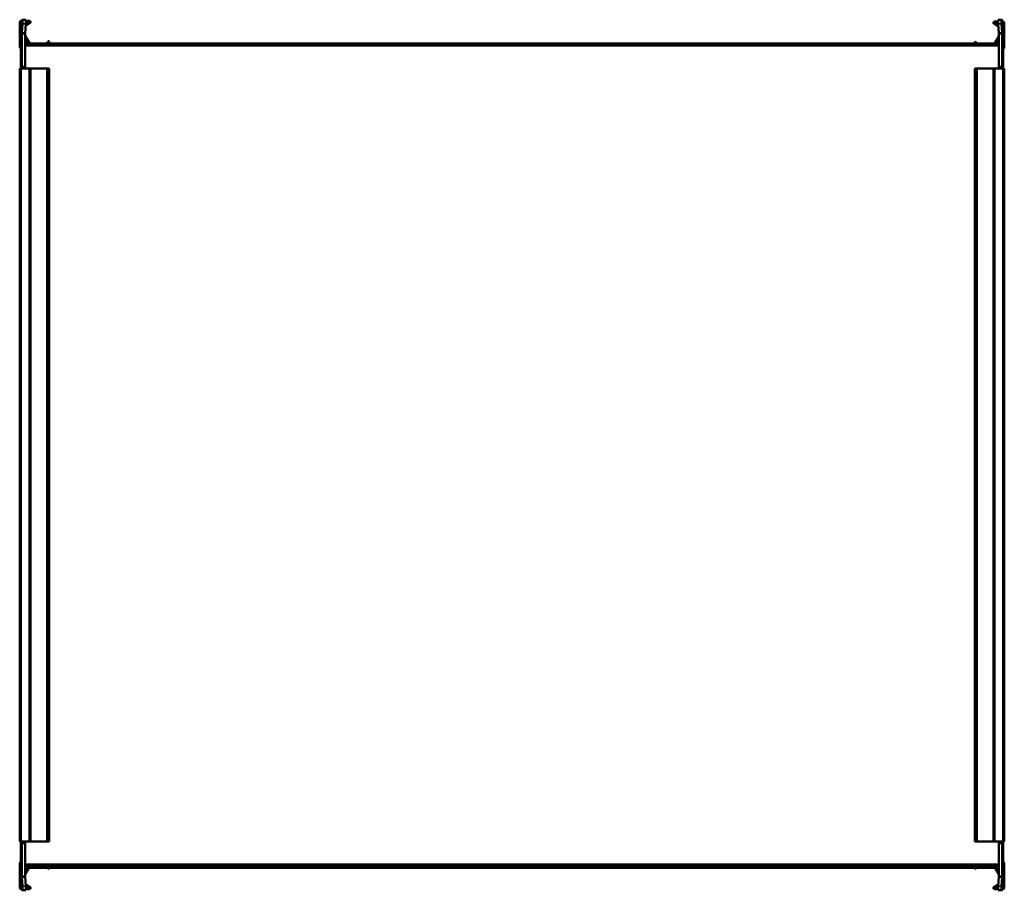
# Model space of a CAD drawing. Header units: millimetres. Extents: x 268 to 992, y 126 to 765.
import ezdxf

# ---------------------------------------------------------------- set-up
doc = ezdxf.new("R2010")
doc.units = ezdxf.units.MM
doc.header["$LTSCALE"] = 3
doc.layers.add('Widoczne (ISO)', color=7, linetype='Continuous', lineweight=50)
doc.layers.add('Widoczne wąskie (ISO)', color=7, linetype='Continuous', lineweight=35)

msp = doc.modelspace()

# ---------------------------------------------------------------- linework, layer by layer
at = {"layer": 'Widoczne (ISO)'}
for p, q in [((268.2, 745.7), (268.2, 763.5)), ((269, 751.9), (269, 763.9)), ((269, 763.9), (269.3, 763.9)), ((269.8, 763.9), (269.3, 763.9)), ((269.4, 764.7), (269.8, 764.7)), ((269.8, 755.33), (269.8, 765.4)), ((269.81, 765.49), (270.24, 765.47)), ((270.24, 762.47), (269.81, 755.56)), ((270.24, 765.47), (272.73, 765.32)), ((271.42, 765.4), (272.3, 765.4)), ((272.3, 755.41), (272.73, 762.32)), ((275.7, 762.83), (272.65, 761.07)), ((272.71, 762.03), (275.3, 763.53)), ((272.8, 764.7), (275.2, 764.7)), ((275.2, 763.9), (272.8, 763.9)), ((984.3, 762.33), (987.38, 760.55)), ((987.32, 761.51), (984.7, 763.03)), ((987.2, 764.2), (984.8, 764.2)), ((984.8, 763.4), (987.22, 763.4)), ((989.76, 765.47), (987.27, 765.32)), ((987.27, 762.32), (987.7, 755.41)), ((987.7, 765.4), (988.58, 765.4)), ((989.76, 765.47), (990.19, 765.49)), ((990.19, 755.56), (989.76, 762.47)), ((990.2, 765.4), (990.2, 755.33)), ((990.6, 764.2), (990.2, 764.2)), ((990.7, 763.9), (990.2, 763.9)), ((991, 763.9), (990.7, 763.9)), ((991, 763.9), (991, 751.9)), ((991.8, 745.2), (991.8, 763)), ((269.8, 755.33), (269.8, 731.1)), ((271.2, 755.33), (269.8, 755.33)), ((269.81, 755.56), (271.2, 755.47)), ((271.2, 755.47), (272.3, 755.41)), ((272.3, 755.33), (271.2, 755.33)), ((272.3, 731.11), (272.3, 755.33)), ((272.33, 753.56), (275.59, 747.9)), ((987.67, 753.06), (984.41, 747.4)), ((987.7, 755.41), (988.8, 755.47)), ((988.8, 755.33), (987.7, 755.33)), ((987.7, 755.33), (987.7, 731.11)), ((988.8, 755.47), (990.19, 755.56)), ((990.2, 755.33), (988.8, 755.33)), ((990.2, 731.1), (990.2, 755.33)), ((269, 751.4), (269, 751.9)), ((269, 748.34), (269, 751.4)), ((269, 751.4), (269.3, 751.4)), ((269.06, 748.32), (269, 748.34)), ((269, 747.1), (269, 746.5)), ((269, 746.5), (269.07, 746.5)), ((269, 744.5), (269, 746.5)), ((269.06, 748.29), (269.06, 748.29)), ((269.72, 751.17), (269.8, 751.39)), ((274.9, 747.5), (272.3, 752.01)), ((272.3, 748.9), (273.4, 748.9)), ((273.4, 747.3), (272.3, 747.3)), ((272.3, 746.5), (987.7, 746.5)), ((274, 747.57), (274, 746.5)), ((274.19, 748), (274.61, 748)), ((275.54, 748), (279, 748)), ((275.77, 747.8), (288.06, 747.8)), ((288.06, 747), (275.77, 747)), ((288.29, 748), (279, 748)), ((288.24, 747.9), (289.18, 749.53)), ((289.87, 749.13), (288.93, 747.5)), ((970.49, 748), (289.22, 748)), ((289.45, 749.6), (289.8, 749.4)), ((970.13, 748.63), (971.07, 747)), ((970.55, 749.1), (970.2, 748.9)), ((971.76, 747.4), (970.82, 749.03)), ((981, 748), (971.42, 748)), ((984.23, 747.3), (971.94, 747.3)), ((981, 748), (984.75, 748)), ((985.1, 747), (987.7, 751.51)), ((985.68, 748), (985.91, 748)), ((986, 746.5), (986, 747.07)), ((987.7, 748.4), (986.6, 748.4)), ((986.6, 746.8), (987.7, 746.8)), ((990.28, 751.17), (990.2, 751.39)), ((991, 751.4), (990.7, 751.4)), ((990.93, 746.5), (991, 746.5)), ((991, 748.34), (990.94, 748.32)), ((990.94, 748.29), (990.94, 748.29)), ((991, 751.9), (991, 751.4)), ((991, 751.4), (991, 748.34)), ((991, 746.6), (991, 746.5)), ((991, 744.5), (991, 746.5)), ((269, 744.5), (269, 730.9)), ((269.06, 731.1), (269.06, 743.9)), ((990.94, 743.9), (990.94, 731.1)), ((991, 730.9), (991, 744.5)), ((269, 730.4), (269, 730.9)), ((269, 730.9), (269.3, 730.9)), ((269.8, 730.9), (269.3, 730.9)), ((269.8, 730.4), (269.8, 731.1)), ((990.2, 731.1), (990.2, 730.4)), ((990.7, 730.9), (990.2, 730.9)), ((991, 730.9), (990.7, 730.9)), ((991, 730.9), (991, 730.4)), ((268.2, 729.5), (268.2, 161.5)), ((269.4, 729.5), (268.2, 729.5)), ((269, 730.4), (269, 729.5)), ((269, 730.4), (269.3, 730.4)), ((269.4, 729.5), (275.2, 729.5)), ((269.8, 730.4), (271.5, 730.4)), ((271.5, 730.41), (271.5, 730.4)), ((271.5, 730.41), (271.6, 730.41)), ((271.5, 729.5), (271.5, 730.4)), ((276.2, 729.5), (275.2, 729.5)), ((276.2, 729.5), (288.06, 729.5)), ((276.2, 729.5), (276.2, 161.5)), ((288.06, 729.5), (288.24, 729.5)), ((288.24, 729.5), (289.18, 729.5)), ((289.45, 729.5), (289.18, 729.5)), ((289.45, 729.5), (289.8, 729.5)), ((289.9, 729.5), (289.8, 729.5)), ((289.9, 729.5), (289.9, 161.5)), ((970.1, 729.5), (970.2, 729.5)), ((970.1, 161.5), (970.1, 729.5)), ((970.55, 729.5), (970.2, 729.5)), ((970.55, 729.5), (970.82, 729.5)), ((971.76, 729.5), (970.82, 729.5)), ((971.94, 729.5), (971.76, 729.5)), ((983.8, 729.5), (971.94, 729.5)), ((983.8, 729.5), (984.8, 729.5)), ((983.8, 161.5), (983.8, 729.5)), ((990.6, 729.5), (984.8, 729.5)), ((988.4, 730.41), (988.5, 730.41)), ((988.5, 730.4), (988.5, 730.41)), ((988.5, 730.4), (988.5, 729.5)), ((988.5, 730.4), (990.2, 730.4)), ((990.6, 729.5), (991.8, 729.5)), ((991, 730.4), (990.7, 730.4)), ((991, 729.5), (991, 730.4)), ((991.8, 161.5), (991.8, 729.5)), ((269.4, 161.5), (268.2, 161.5)), ((269, 161.5), (269, 160.6)), ((269, 160.1), (269, 160.6)), ((269, 160.6), (269.3, 160.6)), ((269, 160.1), (269, 146.5)), ((269, 160.1), (269.3, 160.1)), ((269.06, 147.1), (269.06, 159.9)), ((269.3, 160.1), (269.8, 160.1)), ((269.4, 161.5), (275.2, 161.5)), ((269.8, 159.9), (269.8, 160.6)), ((271.5, 160.6), (269.8, 160.6)), ((269.8, 159.9), (269.8, 135.67)), ((271.5, 160.6), (271.5, 161.5)), ((271.5, 160.6), (271.5, 160.59)), ((271.6, 160.59), (271.5, 160.59)), ((272.3, 135.67), (272.3, 159.89)), ((276.2, 161.5), (275.2, 161.5)), ((276.2, 161.5), (288.06, 161.5)), ((288.06, 161.5), (288.24, 161.5)), ((288.24, 161.5), (289.18, 161.5)), ((289.45, 161.5), (289.18, 161.5)), ((289.45, 161.5), (289.8, 161.5)), ((289.9, 161.5), (289.8, 161.5)), ((970.1, 161.5), (970.2, 161.5)), ((970.55, 161.5), (970.2, 161.5)), ((970.55, 161.5), (970.82, 161.5)), ((971.76, 161.5), (970.82, 161.5)), ((971.94, 161.5), (971.76, 161.5)), ((983.8, 161.5), (971.94, 161.5)), ((983.8, 161.5), (984.8, 161.5)), ((990.6, 161.5), (984.8, 161.5)), ((987.7, 159.89), (987.7, 135.67)), ((988.5, 160.59), (988.4, 160.59)), ((988.5, 161.5), (988.5, 160.6)), ((990.2, 160.6), (988.5, 160.6)), ((988.5, 160.59), (988.5, 160.6)), ((990.2, 160.6), (990.2, 159.9)), ((990.2, 160.1), (990.7, 160.1)), ((990.2, 135.67), (990.2, 159.9)), ((990.6, 161.5), (991.8, 161.5)), ((991, 160.6), (990.7, 160.6)), ((991, 160.1), (990.7, 160.1)), ((990.94, 159.9), (990.94, 147.1)), ((991, 160.6), (991, 161.5)), ((991, 160.6), (991, 160.1)), ((991, 146.5), (991, 160.1)), ((268.2, 145.3), (268.2, 127.5)), ((269, 146.5), (269, 144.5)), ((991, 146.5), (991, 144.5)), ((991.8, 145.3), (991.8, 127.5)), ((269.07, 144.5), (269, 144.5)), ((269, 143.9), (269, 144.5)), ((269, 142.66), (269.06, 142.68)), ((269, 139.6), (269, 142.66)), ((269, 139.1), (269, 139.6)), ((269, 139.6), (269.3, 139.6)), ((269, 127.1), (269, 139.1)), ((269.06, 142.71), (269.06, 142.71)), ((269.71, 143.7), (269.71, 143.7)), ((269.72, 139.83), (269.8, 139.61)), ((987.7, 144.5), (272.3, 144.5)), ((273.4, 143.7), (272.3, 143.7)), ((274.9, 143.5), (272.3, 138.99)), ((272.3, 142.1), (273.4, 142.1)), ((272.33, 137.44), (275.59, 143.1)), ((274, 144.5), (274, 143.5)), ((274, 143.5), (274.9, 143.5)), ((274, 143.5), (274, 143.43)), ((274, 142.37), (274, 142)), ((274.04, 142), (274, 142)), ((279, 142), (274.96, 142)), ((288.06, 144), (275.77, 144)), ((275.77, 143.2), (288.06, 143.2)), ((279, 142), (288.87, 142)), ((288.24, 143.1), (289.18, 141.47)), ((288.93, 143.5), (971.07, 143.5)), ((289.87, 141.87), (288.93, 143.5)), ((289.45, 141.4), (289.8, 141.6)), ((289.8, 142), (970.2, 142)), ((970.13, 141.87), (971.07, 143.5)), ((970.55, 141.4), (970.2, 141.6)), ((971.76, 143.1), (970.82, 141.47)), ((971.13, 142), (981, 142)), ((971.94, 144), (984.23, 144)), ((984.23, 143.2), (971.94, 143.2)), ((985.04, 142), (981, 142)), ((987.67, 137.44), (984.41, 143.1)), ((985.1, 143.5), (986, 143.5)), ((985.1, 143.5), (987.7, 138.99)), ((986, 142), (985.96, 142)), ((986, 143.5), (986, 144.5)), ((986, 143.43), (986, 143.5)), ((986, 142), (986, 142.37)), ((986.6, 143.7), (987.7, 143.7)), ((987.7, 142.1), (986.6, 142.1)), ((990.28, 139.83), (990.2, 139.61)), ((991, 139.6), (990.7, 139.6)), ((991, 144.5), (990.93, 144.5)), ((990.94, 142.71), (990.94, 142.71)), ((990.94, 142.68), (991, 142.66)), ((991, 143.9), (991, 144.5)), ((991, 142.66), (991, 139.6)), ((991, 139.6), (991, 139.1)), ((991, 139.1), (991, 127.1)), ((269.8, 125.6), (269.8, 135.67)), ((269.8, 135.67), (271.2, 135.67)), ((271.2, 135.53), (269.81, 135.44)), ((269.81, 135.44), (270.24, 128.53)), ((271.2, 135.67), (272.3, 135.67)), ((272.3, 135.59), (271.2, 135.53)), ((272.73, 128.68), (272.3, 135.59)), ((987.7, 135.59), (987.27, 128.68)), ((987.7, 135.67), (988.8, 135.67)), ((988.8, 135.53), (987.7, 135.59)), ((988.8, 135.67), (990.2, 135.67)), ((990.19, 135.44), (988.8, 135.53)), ((989.76, 128.53), (990.19, 135.44)), ((990.2, 135.67), (990.2, 125.6)), ((269, 127.1), (269.3, 127.1)), ((269.3, 127.1), (269.8, 127.1)), ((269.4, 126.3), (269.8, 126.3)), ((270.24, 125.53), (269.81, 125.51)), ((270.24, 125.53), (272.73, 125.68)), ((272.3, 125.6), (271.42, 125.6)), ((275.7, 128.17), (272.65, 129.93)), ((272.71, 128.97), (275.3, 127.47)), ((275.2, 127.1), (272.8, 127.1)), ((272.8, 126.3), (275.2, 126.3)), ((984.3, 128.17), (987.35, 129.93)), ((987.29, 128.97), (984.7, 127.47)), ((984.8, 127.1), (987.2, 127.1)), ((987.2, 126.3), (984.8, 126.3)), ((989.76, 125.53), (987.27, 125.68)), ((988.58, 125.6), (987.7, 125.6)), ((990.19, 125.51), (989.76, 125.53)), ((990.2, 127.1), (990.7, 127.1)), ((990.6, 126.3), (990.2, 126.3)), ((991, 127.1), (990.7, 127.1))]:
    msp.add_line(p, q, dxfattribs=at)
for centre, radius, start, end in [((269.4, 763.5), 1.2, 90, 180), ((275.2, 763.7), 1, 300, 90), ((275.2, 763.7), 0.2, 300, 90), ((984.8, 763.2), 1, 90, 240), ((984.8, 763.2), 0.2, 90, 240), ((990.6, 763), 1.2, 0, 90), ((272.5, 753.66), 0.2, 180, 210), ((987.5, 753.16), 0.2, 330, 0), ((269.2, 745.7), 1, 180, 258.46304), ((269.2, 747.1), 0.2, 128.82923, 180), ((281, 747.06), 12, 160, 174.13746), ((269.3, 751.9), 0.5, 270, 0), ((273.4, 748.1), 0.8, 270, 90), ((275.77, 748), 1, 210, 270), ((275.77, 748), 0.2, 210, 270), ((288.06, 748), 0.2, 270, 330), ((288.06, 748), 1, 270, 330), ((289.35, 749.43), 0.2, 60, 150), ((289.7, 749.23), 0.2, 330, 60), ((970.3, 748.73), 0.2, 120, 210), ((970.65, 748.93), 0.2, 30, 120), ((971.94, 747.5), 1, 210, 270), ((971.94, 747.5), 0.2, 210, 270), ((984.23, 747.5), 0.2, 270, 330), ((984.23, 747.5), 1, 270, 330), ((986.6, 747.6), 0.8, 90, 270), ((990.7, 751.9), 0.5, 180, 270), ((979, 747.06), 12, 5.86254, 20), ((990.8, 746.6), 0.2, 0, 51.03948), ((990.8, 745.2), 1, 281.53696, 0), ((269.3, 730.9), 0.5, 270, 0), ((271.6, 731.11), 0.7, 359.18146, 0), ((988.4, 731.11), 0.7, 180, 180.81854), ((990.7, 730.9), 0.5, 180, 270), ((269.3, 160.1), 0.5, 0, 90), ((271.6, 159.89), 0.7, 0, 0.81854), ((988.4, 159.89), 0.7, 179.18146, 180), ((990.7, 160.1), 0.5, 90, 180), ((269.2, 145.3), 1, 101.53696, 180), ((990.8, 145.3), 1, 0, 78.46304), ((269.2, 143.9), 0.2, 180, 231.14452), ((281, 143.94), 12, 185.86254, 200), ((269.3, 139.1), 0.5, 0, 90), ((273.4, 142.9), 0.8, 270, 90), ((275.77, 143), 1, 90, 150), ((275.77, 143), 0.2, 90, 150), ((288.06, 143), 1, 30, 90), ((288.06, 143), 0.2, 30, 90), ((289.35, 141.57), 0.2, 210, 300), ((289.7, 141.77), 0.2, 300, 30), ((970.3, 141.77), 0.2, 150, 240), ((970.65, 141.57), 0.2, 240, 330), ((971.94, 143), 1, 90, 150), ((971.94, 143), 0.2, 90, 150), ((984.23, 143), 1, 30, 90), ((984.23, 143), 0.2, 30, 90), ((986.6, 142.9), 0.8, 90, 270), ((990.7, 139.1), 0.5, 90, 180), ((979, 143.94), 12, 340, 354.13746), ((990.8, 143.9), 0.2, 308.82923, 0), ((272.5, 137.34), 0.2, 150, 180), ((987.5, 137.34), 0.2, 0, 30), ((269.4, 127.5), 1.2, 180, 270), ((275.2, 127.3), 1, 270, 60), ((275.2, 127.3), 0.2, 270, 60), ((984.8, 127.3), 1, 120, 270), ((984.8, 127.3), 0.2, 120, 270), ((990.6, 127.5), 1.2, 270, 0)]:
    msp.add_arc(centre, radius, start, end, dxfattribs=at)
for centre, major_axis, start_param, end_param in [((270.05, 762.48), (0.19, 2.99), 4.714295, 6.285092), ((272.54, 762.32), (0.19, 2.99), 4.714295, 6.283185), ((987.46, 762.32), (-0.19, 2.99), 0, 1.56889), ((989.95, 762.48), (-0.19, 2.99), 6.281279, 7.852075), ((270.05, 128.52), (0.19, -2.99), 6.281279, 7.852075), ((272.54, 128.68), (0.19, -2.99), 0, 1.56889), ((987.46, 128.68), (-0.19, -2.99), 4.714295, 6.283185), ((989.95, 128.52), (-0.19, -2.99), 4.714295, 6.285092)]:
    msp.add_ellipse(centre, major_axis=major_axis, ratio=0.061628, start_param=start_param, end_param=end_param, dxfattribs=at)
for points, knots in [([(269.81, 765.49), (269.81, 765.47), (269.8, 765.46), (269.8, 765.43), (269.8, 765.41), (269.8, 765.4)], [0, 0, 0, 0, 0.01249515, 0.01249515, 0.0249903, 0.0249903, 0.0249903, 0.0249903]), ([(272.3, 765.4), (272.3, 765.4), (272.3, 765.39), (272.3, 765.39), (272.3, 765.39), (272.3, 765.38), (272.3, 765.38), (272.3, 765.38), (272.3, 765.37), (272.3, 765.37), (272.3, 765.37), (272.3, 765.36), (272.3, 765.36), (272.3, 765.36), (272.3, 765.35), (272.3, 765.35), (272.3, 765.35), (272.3, 765.35), (272.3, 765.35)], [0, 0, 0, 0, 0.001501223, 0.001501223, 0.001501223, 0.00300249, 0.00300249, 0.00300249, 0.004503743, 0.004503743, 0.004503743, 0.006004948, 0.006004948, 0.006004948, 0.007506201, 0.007506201, 0.007506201, 0.00845921, 0.00845921, 0.00845921, 0.00845921]), ([(987.7, 765.35), (987.7, 765.35), (987.7, 765.35), (987.7, 765.35), (987.7, 765.35), (987.7, 765.36), (987.7, 765.36), (987.7, 765.36), (987.7, 765.37), (987.7, 765.37), (987.7, 765.37), (987.7, 765.38), (987.7, 765.38), (987.7, 765.38), (987.7, 765.39), (987.7, 765.39), (987.7, 765.39), (987.7, 765.4), (987.7, 765.4)], [0.002049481, 0.002049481, 0.002049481, 0.002049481, 0.00300249, 0.00300249, 0.00300249, 0.004503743, 0.004503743, 0.004503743, 0.006004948, 0.006004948, 0.006004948, 0.007506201, 0.007506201, 0.007506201, 0.009007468, 0.009007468, 0.009007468, 0.010508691, 0.010508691, 0.010508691, 0.010508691]), ([(990.2, 765.4), (990.2, 765.41), (990.2, 765.43), (990.2, 765.46), (990.19, 765.47), (990.19, 765.49)], [0, 0, 0, 0, 0.01249515, 0.01249515, 0.0249903, 0.0249903, 0.0249903, 0.0249903]), ([(269.8, 755.33), (269.8, 755.37), (269.8, 755.4), (269.8, 755.48), (269.81, 755.52), (269.81, 755.56)], [0, 0, 0, 0, 0.01249515, 0.01249515, 0.0249903, 0.0249903, 0.0249903, 0.0249903]), ([(272.3, 755.41), (272.3, 755.4), (272.3, 755.4), (272.3, 755.39), (272.3, 755.39), (272.3, 755.39), (272.3, 755.38), (272.3, 755.38), (272.3, 755.38), (272.3, 755.37), (272.3, 755.37), (272.3, 755.36), (272.3, 755.36), (272.3, 755.36), (272.3, 755.35), (272.3, 755.35), (272.3, 755.35), (272.3, 755.34), (272.3, 755.34), (272.3, 755.33), (272.3, 755.33), (272.3, 755.33)], [0, 0, 0, 0, 0.00150122, 0.00150122, 0.00150122, 0.00300249, 0.00300249, 0.00300249, 0.00450374, 0.00450374, 0.00450374, 0.00600495, 0.00600495, 0.00600495, 0.0075062, 0.0075062, 0.0075062, 0.00900747, 0.00900747, 0.00900747, 0.01050869, 0.01050869, 0.01050869, 0.01050869]), ([(987.7, 755.33), (987.7, 755.33), (987.7, 755.33), (987.7, 755.34), (987.7, 755.34), (987.7, 755.35), (987.7, 755.35), (987.7, 755.35), (987.7, 755.36), (987.7, 755.36), (987.7, 755.36), (987.7, 755.37), (987.7, 755.37), (987.7, 755.38), (987.7, 755.38), (987.7, 755.38), (987.7, 755.39), (987.7, 755.39), (987.7, 755.39), (987.7, 755.4), (987.7, 755.4), (987.7, 755.41)], [0, 0, 0, 0, 0.00150122, 0.00150122, 0.00150122, 0.00300249, 0.00300249, 0.00300249, 0.00450374, 0.00450374, 0.00450374, 0.00600495, 0.00600495, 0.00600495, 0.0075062, 0.0075062, 0.0075062, 0.00900747, 0.00900747, 0.00900747, 0.01050869, 0.01050869, 0.01050869, 0.01050869]), ([(990.19, 755.56), (990.19, 755.52), (990.2, 755.48), (990.2, 755.4), (990.2, 755.37), (990.2, 755.33)], [0, 0, 0, 0, 0.01249515, 0.01249515, 0.0249903, 0.0249903, 0.0249903, 0.0249903]), ([(269.06, 748.29), (269.06, 748.29), (269.06, 748.29), (269.06, 748.29), (269.06, 748.29), (269.06, 748.28)], [0.00000127, 0.00000127, 0.00000127, 0.00000127, 0.0077936, 0.0077936, 0.01558592, 0.01558592, 0.01558592, 0.01558592]), ([(269.06, 748.28), (269.07, 748.26), (269.07, 748.16), (269.07, 747.79), (269.07, 747.5), (269.07, 746.79), (269.07, 746.37), (269.07, 745.48), (269.07, 745.02), (269.06, 744.56)], [0.0000002, 0.0000002, 0.0000002, 0.0000002, 0.138614, 0.138614, 0.2902546, 0.2902546, 0.4411619, 0.4411619, 0.5810662, 0.5810662, 0.5810662, 0.5810662]), ([(990.94, 744.56), (990.93, 745.02), (990.93, 745.47), (990.93, 746.36), (990.93, 746.79), (990.93, 747.5), (990.93, 747.78), (990.93, 748.16), (990.93, 748.26), (990.94, 748.28)], [0.0000002, 0.0000002, 0.0000002, 0.0000002, 0.138614, 0.138614, 0.2902546, 0.2902546, 0.4411619, 0.4411619, 0.5810662, 0.5810662, 0.5810662, 0.5810662]), ([(990.94, 748.29), (990.94, 748.29), (990.94, 748.29), (990.94, 748.29), (990.94, 748.29), (990.94, 748.28)], [-0.01558465, -0.01558465, -0.01558465, -0.01558465, -0.00779233, -0.00779233, 0, 0, 0, 0]), ([(269.06, 744.4), (269.06, 744.43), (269.06, 744.45), (269.06, 744.5), (269.06, 744.53), (269.06, 744.56)], [-0.01558465, -0.01558465, -0.01558465, -0.01558465, -0.00779233, -0.00779233, 0, 0, 0, 0]), ([(269.06, 743.9), (269.06, 743.98), (269.06, 744.07), (269.06, 744.23), (269.06, 744.32), (269.06, 744.4)], [0, 0, 0, 0, 0.02497584, 0.02497584, 0.04995141, 0.04995141, 0.04995141, 0.04995141]), ([(990.94, 744.4), (990.94, 744.43), (990.94, 744.45), (990.94, 744.5), (990.94, 744.53), (990.94, 744.56)], [0.00000127, 0.00000127, 0.00000127, 0.00000127, 0.0077936, 0.0077936, 0.01558592, 0.01558592, 0.01558592, 0.01558592]), ([(990.94, 744.4), (990.94, 744.32), (990.94, 744.23), (990.94, 744.07), (990.94, 743.98), (990.94, 743.9)], [0.00000127, 0.00000127, 0.00000127, 0.00000127, 0.02497637, 0.02497637, 0.04995171, 0.04995171, 0.04995171, 0.04995171]), ([(271.6, 730.41), (271.62, 730.41), (271.63, 730.41), (271.66, 730.41), (271.67, 730.41), (271.71, 730.42), (271.73, 730.42), (271.8, 730.44), (271.85, 730.45), (271.98, 730.52), (272.08, 730.58), (272.2, 730.74), (272.24, 730.81), (272.28, 730.94), (272.29, 730.98), (272.3, 731.05), (272.3, 731.08), (272.3, 731.1)], [0.5164602, 0.5164602, 0.5164602, 0.5164602, 0.521665, 0.521665, 0.5268699, 0.5268699, 0.5372796, 0.5372796, 0.558099, 0.558099, 0.5997379, 0.5997379, 0.6260553, 0.6260553, 0.6392139, 0.6392139, 0.6464865, 0.6464865, 0.6464865, 0.6464865]), ([(987.7, 731.1), (987.7, 731.08), (987.7, 731.05), (987.71, 730.98), (987.72, 730.94), (987.76, 730.81), (987.8, 730.74), (987.92, 730.58), (988.02, 730.52), (988.15, 730.45), (988.2, 730.44), (988.27, 730.42), (988.29, 730.42), (988.33, 730.41), (988.34, 730.41), (988.37, 730.41), (988.38, 730.41), (988.4, 730.41)], [0.902894, 0.902894, 0.902894, 0.902894, 0.9101665, 0.9101665, 0.9233252, 0.9233252, 0.9496425, 0.9496425, 0.9912814, 0.9912814, 1.0121009, 1.0121009, 1.0225106, 1.0225106, 1.0277154, 1.0277154, 1.0329203, 1.0329203, 1.0329203, 1.0329203]), ([(272.3, 159.9), (272.3, 159.92), (272.3, 159.95), (272.29, 160.02), (272.28, 160.06), (272.24, 160.19), (272.2, 160.26), (272.08, 160.42), (271.98, 160.48), (271.85, 160.55), (271.8, 160.56), (271.73, 160.58), (271.71, 160.58), (271.67, 160.59), (271.66, 160.59), (271.63, 160.59), (271.62, 160.59), (271.6, 160.59)], [0.902894, 0.902894, 0.902894, 0.902894, 0.9101665, 0.9101665, 0.9233252, 0.9233252, 0.9496425, 0.9496425, 0.9912814, 0.9912814, 1.0121009, 1.0121009, 1.0225106, 1.0225106, 1.0277154, 1.0277154, 1.0329203, 1.0329203, 1.0329203, 1.0329203]), ([(988.4, 160.59), (988.38, 160.59), (988.37, 160.59), (988.34, 160.59), (988.33, 160.59), (988.29, 160.58), (988.27, 160.58), (988.2, 160.56), (988.15, 160.55), (988.02, 160.48), (987.92, 160.42), (987.8, 160.26), (987.76, 160.19), (987.72, 160.06), (987.71, 160.02), (987.7, 159.95), (987.7, 159.92), (987.7, 159.9)], [0.5164602, 0.5164602, 0.5164602, 0.5164602, 0.521665, 0.521665, 0.5268699, 0.5268699, 0.5372796, 0.5372796, 0.558099, 0.558099, 0.5997379, 0.5997379, 0.6260553, 0.6260553, 0.6392139, 0.6392139, 0.6464865, 0.6464865, 0.6464865, 0.6464865]), ([(269.06, 146.6), (269.06, 146.68), (269.06, 146.77), (269.06, 146.93), (269.06, 147.02), (269.06, 147.1)], [0.00000127, 0.00000127, 0.00000127, 0.00000127, 0.02497637, 0.02497637, 0.04995171, 0.04995171, 0.04995171, 0.04995171]), ([(269.06, 146.6), (269.06, 146.57), (269.06, 146.55), (269.06, 146.5), (269.06, 146.47), (269.06, 146.44)], [0.00000127, 0.00000127, 0.00000127, 0.00000127, 0.0077936, 0.0077936, 0.01558592, 0.01558592, 0.01558592, 0.01558592]), ([(269.06, 146.44), (269.07, 145.98), (269.07, 145.53), (269.07, 144.64), (269.07, 144.21), (269.07, 143.5), (269.07, 143.22), (269.07, 142.84), (269.07, 142.74), (269.06, 142.72)], [0.0000002, 0.0000002, 0.0000002, 0.0000002, 0.138614, 0.138614, 0.2902546, 0.2902546, 0.4411619, 0.4411619, 0.5810662, 0.5810662, 0.5810662, 0.5810662]), ([(990.94, 142.72), (990.93, 142.74), (990.93, 142.84), (990.93, 143.21), (990.93, 143.5), (990.93, 144.21), (990.93, 144.63), (990.93, 145.52), (990.93, 145.98), (990.94, 146.44)], [0.0000002, 0.0000002, 0.0000002, 0.0000002, 0.138614, 0.138614, 0.2902546, 0.2902546, 0.4411619, 0.4411619, 0.5810662, 0.5810662, 0.5810662, 0.5810662]), ([(990.94, 147.1), (990.94, 147.02), (990.94, 146.93), (990.94, 146.77), (990.94, 146.68), (990.94, 146.6)], [0, 0, 0, 0, 0.02497584, 0.02497584, 0.04995141, 0.04995141, 0.04995141, 0.04995141]), ([(990.94, 146.6), (990.94, 146.57), (990.94, 146.55), (990.94, 146.5), (990.94, 146.47), (990.94, 146.44)], [-0.01558465, -0.01558465, -0.01558465, -0.01558465, -0.00779233, -0.00779233, 0, 0, 0, 0]), ([(269.06, 142.71), (269.06, 142.71), (269.06, 142.71), (269.06, 142.71), (269.06, 142.71), (269.06, 142.72)], [-0.01558465, -0.01558465, -0.01558465, -0.01558465, -0.00779233, -0.00779233, 0, 0, 0, 0]), ([(990.94, 142.71), (990.94, 142.71), (990.94, 142.71), (990.94, 142.71), (990.94, 142.71), (990.94, 142.72)], [0.00000127, 0.00000127, 0.00000127, 0.00000127, 0.0077936, 0.0077936, 0.01558592, 0.01558592, 0.01558592, 0.01558592]), ([(269.81, 135.44), (269.81, 135.48), (269.8, 135.52), (269.8, 135.6), (269.8, 135.63), (269.8, 135.67)], [0, 0, 0, 0, 0.01249515, 0.01249515, 0.0249903, 0.0249903, 0.0249903, 0.0249903]), ([(272.3, 135.67), (272.3, 135.67), (272.3, 135.67), (272.3, 135.66), (272.3, 135.66), (272.3, 135.65), (272.3, 135.65), (272.3, 135.65), (272.3, 135.64), (272.3, 135.64), (272.3, 135.64), (272.3, 135.63), (272.3, 135.63), (272.3, 135.62), (272.3, 135.62), (272.3, 135.62), (272.3, 135.61), (272.3, 135.61), (272.3, 135.61), (272.3, 135.6), (272.3, 135.6), (272.3, 135.59)], [0, 0, 0, 0, 0.00150122, 0.00150122, 0.00150122, 0.00300249, 0.00300249, 0.00300249, 0.00450374, 0.00450374, 0.00450374, 0.00600495, 0.00600495, 0.00600495, 0.0075062, 0.0075062, 0.0075062, 0.00900747, 0.00900747, 0.00900747, 0.01050869, 0.01050869, 0.01050869, 0.01050869]), ([(987.7, 135.59), (987.7, 135.6), (987.7, 135.6), (987.7, 135.61), (987.7, 135.61), (987.7, 135.61), (987.7, 135.62), (987.7, 135.62), (987.7, 135.62), (987.7, 135.63), (987.7, 135.63), (987.7, 135.64), (987.7, 135.64), (987.7, 135.64), (987.7, 135.65), (987.7, 135.65), (987.7, 135.65), (987.7, 135.66), (987.7, 135.66), (987.7, 135.67), (987.7, 135.67), (987.7, 135.67)], [0, 0, 0, 0, 0.00150122, 0.00150122, 0.00150122, 0.00300249, 0.00300249, 0.00300249, 0.00450374, 0.00450374, 0.00450374, 0.00600495, 0.00600495, 0.00600495, 0.0075062, 0.0075062, 0.0075062, 0.00900747, 0.00900747, 0.00900747, 0.01050869, 0.01050869, 0.01050869, 0.01050869]), ([(990.2, 135.67), (990.2, 135.63), (990.2, 135.6), (990.2, 135.52), (990.19, 135.48), (990.19, 135.44)], [0, 0, 0, 0, 0.01249515, 0.01249515, 0.0249903, 0.0249903, 0.0249903, 0.0249903]), ([(269.8, 125.6), (269.8, 125.59), (269.8, 125.57), (269.8, 125.54), (269.81, 125.53), (269.81, 125.51)], [0, 0, 0, 0, 0.01249515, 0.01249515, 0.0249903, 0.0249903, 0.0249903, 0.0249903]), ([(272.3, 125.65), (272.3, 125.65), (272.3, 125.65), (272.3, 125.65), (272.3, 125.65), (272.3, 125.64), (272.3, 125.64), (272.3, 125.64), (272.3, 125.63), (272.3, 125.63), (272.3, 125.63), (272.3, 125.62), (272.3, 125.62), (272.3, 125.62), (272.3, 125.61), (272.3, 125.61), (272.3, 125.61), (272.3, 125.6), (272.3, 125.6)], [0.002049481, 0.002049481, 0.002049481, 0.002049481, 0.00300249, 0.00300249, 0.00300249, 0.004503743, 0.004503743, 0.004503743, 0.006004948, 0.006004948, 0.006004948, 0.007506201, 0.007506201, 0.007506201, 0.009007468, 0.009007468, 0.009007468, 0.010508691, 0.010508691, 0.010508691, 0.010508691]), ([(987.7, 125.6), (987.7, 125.6), (987.7, 125.61), (987.7, 125.61), (987.7, 125.61), (987.7, 125.62), (987.7, 125.62), (987.7, 125.62), (987.7, 125.63), (987.7, 125.63), (987.7, 125.63), (987.7, 125.64), (987.7, 125.64), (987.7, 125.64), (987.7, 125.65), (987.7, 125.65), (987.7, 125.65), (987.7, 125.65), (987.7, 125.65)], [0, 0, 0, 0, 0.001501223, 0.001501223, 0.001501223, 0.00300249, 0.00300249, 0.00300249, 0.004503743, 0.004503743, 0.004503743, 0.006004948, 0.006004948, 0.006004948, 0.007506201, 0.007506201, 0.007506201, 0.00845921, 0.00845921, 0.00845921, 0.00845921]), ([(990.19, 125.51), (990.19, 125.53), (990.2, 125.54), (990.2, 125.57), (990.2, 125.59), (990.2, 125.6)], [0, 0, 0, 0, 0.01249515, 0.01249515, 0.0249903, 0.0249903, 0.0249903, 0.0249903])]:
    msp.add_open_spline(points, degree=3, knots=knots, dxfattribs=at)
for points in [[(269.07, 747.15), (269.07, 747.18), (269.07, 747.22), (269.07, 747.26)], [(990.93, 746.76), (990.93, 746.67), (990.93, 746.59), (990.93, 746.5)], [(269.06, 730.9), (269.06, 730.97), (269.06, 731.03), (269.06, 731.1)], [(990.94, 731.1), (990.94, 731.03), (990.94, 730.97), (990.94, 730.9)], [(269.06, 159.9), (269.06, 159.97), (269.06, 160.03), (269.06, 160.1)], [(990.94, 160.1), (990.94, 160.03), (990.94, 159.97), (990.94, 159.9)], [(269.07, 143.85), (269.07, 144.05), (269.07, 144.27), (269.07, 144.5)], [(990.93, 143.85), (990.93, 143.82), (990.93, 143.78), (990.93, 143.74)]]:
    msp.add_open_spline(points, degree=3, dxfattribs=at)
at = {"layer": 'Widoczne wąskie (ISO)'}
for p, q in [((269.3, 763.9), (269.3, 751.9)), ((269.81, 765.49), (269.81, 755.56)), ((270.24, 765.47), (270.24, 765.47)), ((270.24, 762.47), (272.73, 762.32)), ((989.76, 762.47), (987.27, 762.32)), ((989.76, 765.47), (989.76, 765.47)), ((990.19, 755.56), (990.19, 765.49)), ((990.7, 751.9), (990.7, 763.9)), ((269, 751.9), (269.3, 751.9)), ((269.3, 751.9), (269.8, 751.9)), ((269.3, 751.9), (269.3, 751.4)), ((269.63, 750.9), (269.63, 750.9)), ((279, 747.8), (279, 748)), ((279, 746.5), (279, 747)), ((981, 748), (981, 747.3)), ((990.2, 751.9), (990.7, 751.9)), ((990.37, 750.9), (990.37, 750.9)), ((990.7, 751.4), (990.7, 751.9)), ((991, 751.9), (990.7, 751.9)), ((269.72, 743.9), (269.06, 743.9)), ((269.72, 730.9), (269.72, 743.9)), ((269.72, 743.9), (269.8, 743.9)), ((990.28, 743.9), (990.2, 743.9)), ((990.94, 743.9), (990.28, 743.9)), ((990.28, 743.9), (990.28, 730.9)), ((269.3, 730.9), (269.3, 730.4)), ((272.3, 731.1), (269.8, 731.1)), ((990.2, 731.1), (987.7, 731.1)), ((990.7, 730.4), (990.7, 730.9)), ((269.4, 729.5), (269.4, 161.5)), ((271.2, 730.4), (271.2, 729.5)), ((275.2, 729.5), (275.2, 161.5)), ((288.06, 729.5), (288.06, 161.5)), ((288.24, 729.5), (288.24, 161.5)), ((289.18, 729.5), (289.18, 161.5)), ((289.45, 729.5), (289.45, 161.5)), ((289.8, 729.5), (289.8, 161.5)), ((970.2, 161.5), (970.2, 729.5)), ((970.55, 161.5), (970.55, 729.5)), ((970.82, 161.5), (970.82, 729.5)), ((971.76, 161.5), (971.76, 729.5)), ((971.94, 161.5), (971.94, 729.5)), ((984.8, 161.5), (984.8, 729.5)), ((988.8, 729.5), (988.8, 730.4)), ((990.6, 161.5), (990.6, 729.5)), ((269.3, 160.6), (269.3, 160.1)), ((269.72, 147.1), (269.72, 160.1)), ((269.8, 159.9), (272.3, 159.9)), ((271.2, 161.5), (271.2, 160.6)), ((987.7, 159.9), (990.2, 159.9)), ((988.8, 160.6), (988.8, 161.5)), ((990.28, 160.1), (990.28, 147.1)), ((990.7, 160.1), (990.7, 160.6)), ((269.06, 147.1), (269.72, 147.1)), ((269.72, 147.1), (269.8, 147.1)), ((990.28, 147.1), (990.2, 147.1)), ((990.28, 147.1), (990.94, 147.1)), ((269, 139.1), (269.3, 139.1)), ((269.3, 139.6), (269.3, 139.1)), ((269.8, 139.1), (269.3, 139.1)), ((269.3, 139.1), (269.3, 127.1)), ((269.63, 140.1), (269.63, 140.1)), ((279, 142), (279, 143.2)), ((981, 143.2), (981, 142)), ((990.7, 139.1), (990.2, 139.1)), ((990.37, 140.1), (990.37, 140.1)), ((990.7, 139.1), (990.7, 139.6)), ((990.7, 127.1), (990.7, 139.1)), ((991, 139.1), (990.7, 139.1)), ((269.81, 135.44), (269.81, 125.51)), ((990.19, 125.51), (990.19, 135.44)), ((270.24, 128.53), (272.73, 128.68)), ((270.24, 125.53), (270.24, 125.53)), ((989.76, 128.53), (987.27, 128.68)), ((989.76, 125.53), (989.76, 125.53))]:
    msp.add_line(p, q, dxfattribs=at)
for centre, major_axis, ratio, start_param, end_param in [((280.99, 747.02), (-11.99, 0.38), 0.984885, 5.965377, 6.208164), ((269.65, 746.02), (-0.07, -5.14), 0.000062, 2.948989, 3.141593), ((990.35, 746.02), (0.07, -5.14), 0.000062, 3.141592, 3.334197), ((979.01, 747.02), (11.99, 0.38), 0.984885, 0.075022, 0.317808), ((280.99, 744.4), (-12, -0.07), 0.173121, 5.933196, 6.175982), ((269.65, 743.9), (0, 6.01), 0.012226, 4.712175, 4.90478), ((979.01, 744.4), (12, -0.07), 0.173121, 0.107203, 0.349989), ((990.35, 743.9), (0, -6.01), 0.012225, 4.519998, 4.712603), ((280.99, 146.6), (-12, 0.07), 0.173121, 0.107203, 0.349989), ((269.65, 147.1), (0, 6.01), 0.012225, 4.519998, 4.712603), ((990.35, 147.1), (0, -6.01), 0.012226, 4.712175, 4.90478), ((979.01, 146.6), (12, 0.07), 0.173121, 5.933196, 6.175982), ((280.99, 143.98), (-11.99, -0.38), 0.984885, 0.075022, 0.317808), ((269.65, 144.98), (-0.07, 5.14), 0.000062, 3.141592, 3.334197), ((979.01, 143.98), (11.99, -0.38), 0.984885, 5.965377, 6.208164), ((990.35, 144.98), (0.07, 5.14), 0.000062, 2.948989, 3.141593)]:
    msp.add_ellipse(centre, major_axis=major_axis, ratio=ratio, start_param=start_param, end_param=end_param, dxfattribs=at)
for points, knots in [([(269.71, 749.02), (269.71, 749.48), (269.71, 750.41), (269.72, 750.93), (269.72, 751.07)], [-0.0000125, -0.0000125, -0.0000125, -0.0000125, 0.083717, 0.1958357, 0.1958357, 0.1958357, 0.1958357]), ([(269.72, 745.05), (269.71, 746.33), (269.71, 747.75), (269.71, 748.87), (269.71, 749.02)], [-0.1965799, -0.1965799, -0.1965799, -0.1965799, -0.0284018, -0.0000125, -0.0000125, -0.0000125, -0.0000125]), ([(990.28, 751.07), (990.29, 750.86), (990.29, 750.2), (990.29, 749.18), (990.29, 749.02)], [-0.1965799, -0.1965799, -0.1965799, -0.1965799, -0.0284018, -0.0000125, -0.0000125, -0.0000125, -0.0000125]), ([(990.29, 749.02), (990.29, 748.56), (990.29, 747.35), (990.28, 745.91), (990.28, 745.05)], [-0.0000125, -0.0000125, -0.0000125, -0.0000125, 0.083717, 0.1958357, 0.1958357, 0.1958357, 0.1958357]), ([(269.71, 141.98), (269.71, 142.44), (269.71, 143.65), (269.72, 145.09), (269.72, 145.95)], [-0.0000125, -0.0000125, -0.0000125, -0.0000125, 0.083717, 0.1958357, 0.1958357, 0.1958357, 0.1958357]), ([(990.28, 145.95), (990.29, 144.67), (990.29, 143.25), (990.29, 142.13), (990.29, 141.98)], [-0.1965799, -0.1965799, -0.1965799, -0.1965799, -0.0284018, -0.0000125, -0.0000125, -0.0000125, -0.0000125]), ([(269.72, 139.93), (269.71, 140.14), (269.71, 140.8), (269.71, 141.82), (269.71, 141.98)], [-0.1965799, -0.1965799, -0.1965799, -0.1965799, -0.0284018, -0.0000125, -0.0000125, -0.0000125, -0.0000125]), ([(990.29, 141.98), (990.29, 141.52), (990.29, 140.59), (990.28, 140.07), (990.28, 139.93)], [-0.0000125, -0.0000125, -0.0000125, -0.0000125, 0.083717, 0.1958357, 0.1958357, 0.1958357, 0.1958357])]:
    msp.add_open_spline(points, degree=3, knots=knots, dxfattribs=at)

doc.saveas('drawing.dxf')
